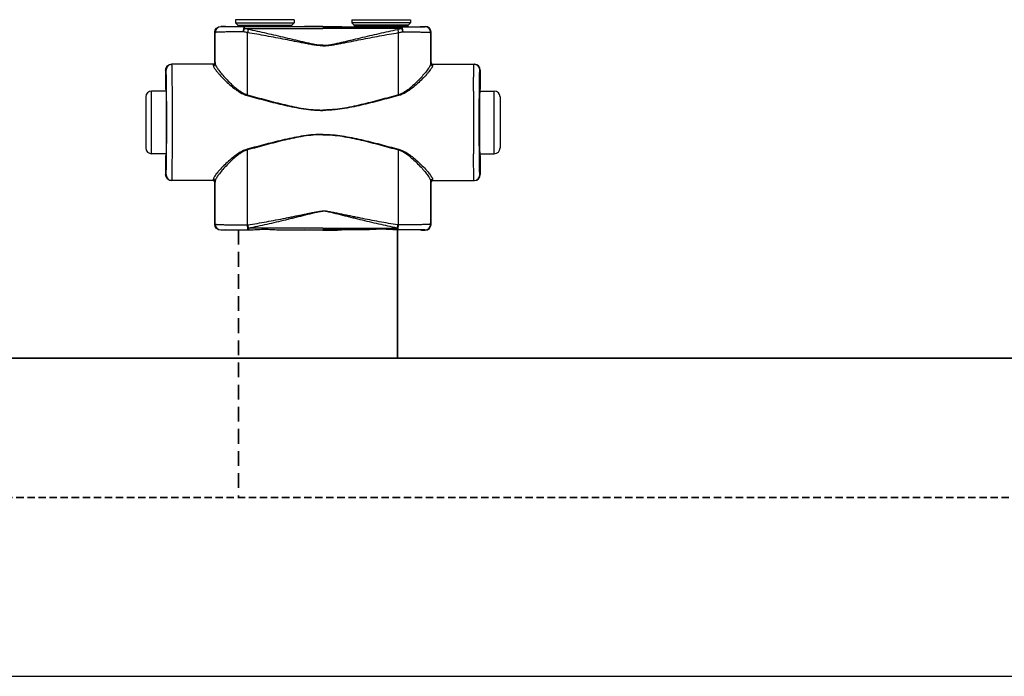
# Model space of a CAD drawing. Header units: millimetres. Extents: x 60394 to 199354, y 20895 to 166073.
# Tile 162 of 256: x 121714 to 122137, y 20895 to 21178. Entities that reach past the tile are written whole.
import ezdxf

# ---------------------------------------------------------------- set-up
doc = ezdxf.new("R2010")
doc.units = ezdxf.units.MM
doc.linetypes.add('VERDECKT', pattern=[9.525, 6.35, -3.175])
for name, color, linetype, lineweight in [('UT_POTRUBI - PŘÍVOD', 1, 'Continuous', 35), ('UT_SCHÉMA_PŘÍVOD', 10, 'Continuous', 35), ('UT_SCHÉMA_ZPÁTEČKA', 172, 'VERDECKT', 35)]:
    doc.layers.add(name, color=color, linetype=linetype, lineweight=lineweight)

msp = doc.modelspace()

# ---------------------------------------------------------------- linework, layer by layer
at = {"color": 0, "linetype": 'Continuous'}
for p, q in [((121831.84, 21177.97), (121806.64, 21177.97)), ((121806.64, 21177.97), (121806.64, 21176.57)), ((121831.84, 21177.97), (121831.84, 21176.57)), ((121856.64, 21177.97), (121881.84, 21177.97)), ((121856.64, 21177.97), (121856.64, 21176.57)), ((121881.84, 21177.97), (121881.84, 21176.57)), ((121797.86, 21172.45), (121797.74, 21172.57)), ((121797.74, 21159.57), (121797.74, 21172.57)), ((121800.36, 21174.95), (121800.24, 21175.07)), ((121801.89, 21175.07), (121800.24, 21175.07)), ((121802.24, 21174.97), (121801.89, 21175.07)), ((121806.64, 21176.57), (121807.6, 21175.62)), ((121806.64, 21176.57), (121831.84, 21176.57)), ((121807.6, 21175.62), (121830.89, 21175.62)), ((121807.74, 21175.26), (121830.74, 21175.26)), ((121807.74, 21175.26), (121807.74, 21174.9)), ((121815.39, 21174.88), (121810.54, 21174.88)), ((121810.54, 21174.18), (121810.54, 21174.88)), ((121810.54, 21174.18), (121844.24, 21174.18)), ((121844.24, 21174.88), (121823.1, 21174.88)), ((121830.74, 21175.26), (121830.74, 21174.9)), ((121831.84, 21176.57), (121830.89, 21175.62)), ((121837.99, 21175.07), (121836.24, 21174.97)), ((121844.24, 21175.07), (121837.99, 21175.07)), ((121844.24, 21175.07), (121850.49, 21175.07)), ((121844.24, 21174.88), (121865.39, 21174.88)), ((121877.94, 21174.18), (121844.24, 21174.18)), ((121850.49, 21175.07), (121852.24, 21174.97)), ((121881.84, 21176.57), (121856.64, 21176.57)), ((121856.64, 21176.57), (121857.6, 21175.62)), ((121880.89, 21175.62), (121857.6, 21175.62)), ((121880.74, 21175.26), (121857.74, 21175.26)), ((121857.74, 21175.26), (121857.74, 21174.9)), ((121873.1, 21174.88), (121877.94, 21174.88)), ((121877.94, 21174.18), (121877.94, 21174.88)), ((121880.74, 21175.26), (121880.74, 21174.9)), ((121881.84, 21176.57), (121880.89, 21175.62)), ((121886.24, 21174.97), (121886.59, 21175.07)), ((121886.59, 21175.07), (121888.24, 21175.07)), ((121888.12, 21174.95), (121888.24, 21175.07)), ((121890.62, 21172.45), (121890.74, 21172.57)), ((121890.74, 21159.57), (121890.74, 21172.57)), ((121776.75, 21156.27), (121776.54, 21156.27)), ((121776.54, 21156.27), (121776.54, 21148.12)), ((121797.05, 21158.77), (121779.04, 21158.77)), ((121797.74, 21159.57), (121797.85, 21159.57)), ((121890.74, 21159.57), (121890.64, 21159.57)), ((121891.44, 21158.77), (121909.44, 21158.77)), ((121911.73, 21156.27), (121911.94, 21156.27)), ((121911.94, 21156.27), (121911.94, 21148.12)), ((121776.79, 21147.27), (121770.54, 21147.27)), ((121770.54, 21120.27), (121770.54, 21147.27)), ((121776.54, 21148.12), (121776.75, 21147.77)), ((121776.94, 21147.76), (121776.94, 21147.77)), ((121911.55, 21147.76), (121911.55, 21147.77)), ((121911.69, 21147.27), (121917.94, 21147.27)), ((121911.94, 21148.12), (121911.73, 21147.77)), ((121917.94, 21120.27), (121917.94, 21147.27)), ((121768.04, 21144.77), (121768.04, 21122.77)), ((121920.44, 21144.77), (121920.44, 21122.77)), ((121776.79, 21120.27), (121770.54, 21120.27)), ((121776.75, 21119.77), (121776.54, 21119.42)), ((121776.54, 21119.42), (121776.54, 21111.27)), ((121776.94, 21119.77), (121776.94, 21119.78)), ((121911.55, 21119.77), (121911.55, 21119.78)), ((121911.69, 21120.27), (121917.94, 21120.27)), ((121911.73, 21119.77), (121911.94, 21119.42)), ((121911.94, 21119.42), (121911.94, 21111.27)), ((121776.54, 21111.27), (121776.75, 21111.27)), ((121911.94, 21111.27), (121911.73, 21111.27)), ((121797.05, 21108.77), (121779.04, 21108.77)), ((121797.85, 21107.97), (121797.74, 21107.97)), ((121797.74, 21089.87), (121797.74, 21107.97)), ((121890.64, 21107.97), (121890.74, 21107.97)), ((121890.74, 21089.87), (121890.74, 21107.97)), ((121891.44, 21108.77), (121909.44, 21108.77)), ((121797.74, 21089.87), (121797.86, 21089.99)), ((121811.78, 21089.62), (121811.96, 21089.62)), ((121844.24, 21088.31), (121812.29, 21088.31)), ((121812.29, 21087.56), (121812.29, 21088.31)), ((121844.24, 21088.31), (121876.2, 21088.31)), ((121876.2, 21087.56), (121876.2, 21088.31)), ((121876.7, 21089.62), (121876.52, 21089.62)), ((121890.74, 21089.87), (121890.62, 21089.99)), ((121800.24, 21087.37), (121800.36, 21087.49)), ((121801.89, 21087.37), (121800.24, 21087.37)), ((121802.24, 21087.48), (121801.89, 21087.37)), ((121812.11, 21087.56), (121812.29, 21087.56)), ((121812.29, 21087.56), (121813.55, 21087.56)), ((121824.94, 21087.56), (121844.24, 21087.56)), ((121837.99, 21087.37), (121836.24, 21087.48)), ((121844.24, 21087.37), (121837.99, 21087.37)), ((121863.55, 21087.56), (121844.24, 21087.56)), ((121844.24, 21087.37), (121850.49, 21087.37)), ((121850.49, 21087.37), (121852.24, 21087.48)), ((121876.2, 21087.56), (121874.94, 21087.56)), ((121876.38, 21087.56), (121876.2, 21087.56)), ((121886.24, 21087.48), (121886.59, 21087.37)), ((121886.59, 21087.37), (121888.24, 21087.37)), ((121888.24, 21087.37), (121888.12, 21087.49))]:
    msp.add_line(p, q, dxfattribs=at)
msp.add_line((64740.61, 20895.36), (199354.39, 20895.36))
for centre, radius, start, end in [((121800.36, 21172.45), 2.5, 90.0025, 179.9975), ((121807.24, 21175.26), 0.5, 0, 45), ((121831.24, 21175.26), 0.5, 135, 180), ((121857.24, 21175.26), 0.5, 0, 45), ((121881.24, 21175.26), 0.5, 135, 180), ((121888.12, 21172.45), 2.5, 0.0025, 89.9975), ((121779.25, 21156.27), 2.5, 90.0022, 180.0011), ((121797.05, 21159.57), 0.8, 270.0036, 359.9972), ((121891.44, 21159.57), 0.8, 180.0028, 269.9964), ((121909.23, 21156.27), 2.5, 359.9989, 89.9978), ((121770.54, 21144.77), 2.5, 90, 180), ((119337.08, 21133.77), 2442.41, 359.68325, 0.31675), ((124351.4, 21133.77), 2442.41, 179.68325, 180.31675), ((121917.94, 21144.77), 2.5, 0, 90), ((121770.54, 21122.77), 2.5, 180, 270), ((121917.94, 21122.77), 2.5, 270, 0), ((121779.25, 21111.27), 2.5, 179.9989, 269.9978), ((121909.23, 21111.27), 2.5, 270.0022, 0.0011), ((121797.05, 21107.97), 0.8, 0.0028, 89.9964), ((121891.44, 21107.97), 0.8, 90.0036, 179.9972), ((121800.36, 21089.99), 2.5, 180.0025, 269.9975), ((121888.12, 21089.99), 2.5, 270.0025, 359.9975)]:
    msp.add_arc(centre, radius, start, end, dxfattribs=at)
at = {"color": 0, "linetype": 'Continuous', "extrusion": (0, 0, -1)}
for centre, major_axis, ratio, start_param, end_param in [((121800.24, 21172.57), (-1.77, 1.77), 0.999973, -0.785384, 0.785384), ((121819.24, 21174.97), (-17, 0), 0.005236, 4.941076, 6.283185), ((121819.24, 21174.97), (-17, 0), 0.005236, 3.141593, 4.483702), ((121779.04, 21156.27), (-2.5, 0), 0.999945, 0, 1.570796), ((121796.94, 21159.57), (-0.8, 0), 0.999986, -3.141593, -1.659157), ((121776.75, 21133.77), (0, 14), 0.010472, 0, 3.141593), ((121779.04, 21111.27), (-2.5, 0), 0.999945, -1.570796, 0), ((121796.94, 21107.97), (0.8, 0), 0.999986, -1.395381, 0), ((121800.24, 21089.87), (1.77, 1.77), 0.999973, -3.926977, -2.356208), ((121819.24, 21087.48), (-17, 0), 0.005236, 0, 1.229157), ((121819.24, 21087.48), (-17, 0), 0.005236, 1.912436, 3.141593)]:
    msp.add_ellipse(centre, major_axis=major_axis, ratio=ratio, start_param=start_param, end_param=end_param, dxfattribs=at)
at = {"color": 0, "linetype": 'Continuous'}
for centre, major_axis, ratio, start_param, end_param in [((121869.24, 21174.97), (17, 0), 0.005236, 3.141593, 4.483702), ((121869.24, 21174.97), (17, 0), 0.005236, 4.941076, 6.283185), ((121888.24, 21172.57), (1.77, 1.77), 0.999973, -0.785384, 0.785384), ((121891.54, 21159.57), (0.8, 0), 0.999986, -3.141593, -1.659157), ((121909.44, 21156.27), (2.5, 0), 0.999945, 0, 1.570796), ((121911.73, 21133.77), (0, 14), 0.010472, 0, 3.141593), ((121909.44, 21111.27), (2.5, 0), 0.999945, -1.570796, 0), ((121891.54, 21107.97), (-0.8, 0), 0.999986, -1.395381, 0), ((121888.24, 21089.87), (-1.77, 1.77), 0.999973, -3.926977, -2.356208), ((121869.24, 21087.48), (17, 0), 0.005236, 1.912436, 3.141593), ((121869.24, 21087.48), (17, 0), 0.005236, 0, 1.229157)]:
    msp.add_ellipse(centre, major_axis=major_axis, ratio=ratio, start_param=start_param, end_param=end_param, dxfattribs=at)
for points, knots in [([(121809.93, 21172.76), (121809.09, 21172.76), (121807.49, 21172.75), (121805.52, 21172.73), (121804.05, 21172.71), (121803.05, 21172.69), (121802.12, 21172.67), (121801.27, 21172.65), (121800.51, 21172.63), (121799.83, 21172.61), (121799.26, 21172.58), (121798.84, 21172.56), (121798.55, 21172.55), (121798.37, 21172.53), (121798.23, 21172.52), (121798.1, 21172.51), (121798, 21172.49), (121797.93, 21172.48), (121797.89, 21172.47), (121797.87, 21172.46), (121797.86, 21172.45)], [0, 0, 0, 0, 0.207034, 0.39928, 0.488214, 0.57154, 0.648707, 0.71921, 0.782588, 0.838437, 0.886403, 0.926186, 0.942933, 0.957549, 0.970012, 0.98031, 0.988432, 0.994377, 0.998178, 1, 1, 1, 1]), ([(121810.54, 21174.88), (121809.84, 21174.88), (121808.48, 21174.88), (121806.82, 21174.89), (121805.58, 21174.89), (121804.73, 21174.9), (121803.95, 21174.9), (121803.23, 21174.9), (121802.59, 21174.91), (121802.02, 21174.91), (121801.54, 21174.92), (121801.18, 21174.92), (121800.94, 21174.93), (121800.79, 21174.93), (121800.67, 21174.93), (121800.56, 21174.94), (121800.49, 21174.94), (121800.44, 21174.94), (121800.42, 21174.94), (121800.4, 21174.94), (121800.38, 21174.95), (121800.37, 21174.95), (121800.37, 21174.95), (121800.36, 21174.95)], [0, 0, 0, 0, 0.207653, 0.400343, 0.489423, 0.572844, 0.650059, 0.720565, 0.783909, 0.839692, 0.887568, 0.927242, 0.943927, 0.958477, 0.970869, 0.981088, 0.989117, 0.992306, 0.994945, 0.997032, 0.998568, 0.999554, 1, 1, 1, 1]), ([(121810.54, 21174.88), (121810.45, 21174.88), (121810.35, 21174.77), (121810.27, 21174.63), (121810.2, 21174.48), (121810.13, 21174.26), (121810.05, 21173.94), (121809.99, 21173.58), (121809.95, 21173.18), (121809.93, 21172.9), (121809.93, 21172.76)], [0, 0, 0, 0, 0.117156, 0.161001, 0.211236, 0.330442, 0.472834, 0.634922, 0.812344, 1, 1, 1, 1]), ([(121810.54, 21174.18), (121810.42, 21173.98), (121810.19, 21173.51), (121810.01, 21173.03), (121809.93, 21172.76)], [0, 0, 0, 0, 0.464895, 1, 1, 1, 1]), ([(121811.79, 21172.4), (121811.63, 21172.42), (121811.01, 21172.52), (121810.39, 21172.65), (121809.93, 21172.76)], [0, 0, 0, 0, 0.252579, 1, 1, 1, 1]), ([(121812.11, 21173.74), (121811.98, 21173.77), (121811.45, 21173.89), (121810.92, 21174.05), (121810.54, 21174.18)], [0, 0, 0, 0, 0.253704, 1, 1, 1, 1]), ([(121812.11, 21173.74), (121812.05, 21173.54), (121811.93, 21173.09), (121811.83, 21172.64), (121811.79, 21172.4)], [0, 0, 0, 0, 0.464569, 1, 1, 1, 1]), ([(121844.24, 21166.94), (121844.24, 21166.94), (121843.9, 21166.94), (121843.21, 21166.97), (121841.83, 21167.1), (121840.13, 21167.38), (121838.11, 21167.81), (121836.1, 21168.26), (121834.09, 21168.74), (121831.42, 21169.37), (121828.09, 21170.17), (121824.09, 21171.12), (121820.1, 21172.03), (121816.11, 21172.91), (121813.44, 21173.47), (121812.11, 21173.74)], [0.499995, 0.499995, 0.499995, 0.499995, 0.4999958, 0.5157333, 0.5314718, 0.5629204, 0.5943483, 0.6257534, 0.6571339, 0.6884877, 0.7511054, 0.813586, 0.8759088, 0.9380534, 1, 1, 1, 1]), ([(121823.1, 21174.88), (121822.46, 21174.88), (121821.17, 21174.85), (121819.24, 21174.83), (121817.31, 21174.85), (121816.03, 21174.88), (121815.39, 21174.88)], [0, 0, 0, 0, 0.248355, 0.5, 0.751645, 1, 1, 1, 1]), ([(121844.24, 21166.94), (121844.24, 21166.94), (121844.59, 21166.94), (121845.28, 21166.97), (121846.65, 21167.1), (121848.35, 21167.38), (121850.37, 21167.81), (121852.39, 21168.26), (121854.39, 21168.74), (121857.07, 21169.37), (121860.4, 21170.17), (121864.4, 21171.12), (121868.39, 21172.03), (121872.38, 21172.91), (121875.04, 21173.47), (121876.37, 21173.74)], [0.499995, 0.499995, 0.499995, 0.499995, 0.4999958, 0.5157333, 0.5314718, 0.5629204, 0.5943483, 0.6257534, 0.6571339, 0.6884877, 0.7511054, 0.813586, 0.8759088, 0.9380534, 1, 1, 1, 1]), ([(121865.39, 21174.88), (121866.03, 21174.88), (121867.31, 21174.85), (121869.24, 21174.83), (121871.17, 21174.85), (121872.46, 21174.88), (121873.1, 21174.88)], [0, 0, 0, 0, 0.248355, 0.5, 0.751645, 1, 1, 1, 1]), ([(121876.37, 21173.74), (121876.51, 21173.77), (121877.04, 21173.89), (121877.56, 21174.05), (121877.94, 21174.18)], [0, 0, 0, 0, 0.253704, 1, 1, 1, 1]), ([(121876.37, 21173.74), (121876.44, 21173.54), (121876.55, 21173.09), (121876.65, 21172.64), (121876.7, 21172.4)], [0, 0, 0, 0, 0.464569, 1, 1, 1, 1]), ([(121876.7, 21172.4), (121876.85, 21172.42), (121877.48, 21172.52), (121878.1, 21172.65), (121878.56, 21172.76)], [0, 0, 0, 0, 0.252579, 1, 1, 1, 1]), ([(121877.94, 21174.88), (121878.65, 21174.88), (121880.01, 21174.88), (121881.67, 21174.89), (121882.91, 21174.89), (121883.75, 21174.9), (121884.54, 21174.9), (121885.25, 21174.9), (121885.9, 21174.91), (121886.46, 21174.91), (121886.95, 21174.92), (121887.3, 21174.92), (121887.54, 21174.93), (121887.69, 21174.93), (121887.82, 21174.93), (121887.92, 21174.94), (121887.99, 21174.94), (121888.04, 21174.94), (121888.07, 21174.94), (121888.09, 21174.94), (121888.1, 21174.95), (121888.11, 21174.95), (121888.12, 21174.95), (121888.12, 21174.95)], [0, 0, 0, 0, 0.207653, 0.400343, 0.489423, 0.572844, 0.650059, 0.720565, 0.783909, 0.839692, 0.887568, 0.927242, 0.943927, 0.958477, 0.970869, 0.981088, 0.989117, 0.992306, 0.994945, 0.997032, 0.998568, 0.999554, 1, 1, 1, 1]), ([(121877.94, 21174.88), (121878.03, 21174.88), (121878.14, 21174.77), (121878.21, 21174.63), (121878.28, 21174.48), (121878.36, 21174.26), (121878.43, 21173.94), (121878.49, 21173.58), (121878.54, 21173.18), (121878.55, 21172.9), (121878.56, 21172.76)], [0, 0, 0, 0, 0.117156, 0.161001, 0.211236, 0.330442, 0.472834, 0.634922, 0.812344, 1, 1, 1, 1]), ([(121877.94, 21174.18), (121878.07, 21173.98), (121878.3, 21173.51), (121878.48, 21173.03), (121878.56, 21172.76)], [0, 0, 0, 0, 0.464895, 1, 1, 1, 1]), ([(121878.56, 21172.76), (121879.39, 21172.76), (121881, 21172.75), (121882.96, 21172.73), (121884.43, 21172.71), (121885.44, 21172.69), (121886.37, 21172.67), (121887.21, 21172.65), (121887.98, 21172.63), (121888.65, 21172.61), (121889.23, 21172.58), (121889.65, 21172.56), (121889.93, 21172.55), (121890.11, 21172.53), (121890.26, 21172.52), (121890.38, 21172.51), (121890.48, 21172.49), (121890.55, 21172.48), (121890.59, 21172.47), (121890.62, 21172.46), (121890.62, 21172.45)], [0, 0, 0, 0, 0.207034, 0.39928, 0.488214, 0.57154, 0.648707, 0.71921, 0.782588, 0.838437, 0.886403, 0.926186, 0.942933, 0.957549, 0.970012, 0.98031, 0.988432, 0.994377, 0.998178, 1, 1, 1, 1]), ([(121797.87, 21159.04), (121797.87, 21160.16), (121797.87, 21164.63), (121797.87, 21169.1), (121797.86, 21172.45)], [0, 0, 0, 0, 0.250733, 1, 1, 1, 1]), ([(121844.24, 21166.76), (121844.24, 21166.76), (121843.55, 21166.76), (121842.17, 21166.84), (121840.12, 21167.12), (121838.08, 21167.47), (121835.37, 21167.98), (121832, 21168.64), (121827.95, 21169.44), (121823.91, 21170.22), (121819.87, 21170.98), (121815.83, 21171.71), (121813.14, 21172.18), (121811.79, 21172.4)], [0.5000015, 0.5000015, 0.5000015, 0.5000015, 0.500002, 0.5313979, 0.5627848, 0.5941575, 0.6255147, 0.6881766, 0.7507583, 0.8132458, 0.8756245, 0.9378805, 1, 1, 1, 1]), ([(121811.8, 21145.63), (121811.8, 21147.87), (121811.8, 21156.79), (121811.8, 21165.72), (121811.79, 21172.4)], [0, 0, 0, 0, 0.250952, 1, 1, 1, 1]), ([(121844.24, 21166.76), (121844.24, 21166.76), (121844.93, 21166.76), (121846.31, 21166.84), (121848.36, 21167.12), (121850.4, 21167.47), (121853.11, 21167.98), (121856.49, 21168.64), (121860.53, 21169.44), (121864.58, 21170.22), (121868.62, 21170.98), (121872.66, 21171.71), (121875.35, 21172.18), (121876.7, 21172.4)], [0.5000015, 0.5000015, 0.5000015, 0.5000015, 0.500002, 0.5313979, 0.5627848, 0.5941575, 0.6255147, 0.6881766, 0.7507583, 0.8132458, 0.8756245, 0.9378805, 1, 1, 1, 1]), ([(121876.68, 21145.63), (121876.68, 21147.87), (121876.68, 21156.79), (121876.69, 21165.72), (121876.7, 21172.4)], [0, 0, 0, 0, 0.250952, 1, 1, 1, 1]), ([(121890.61, 21159.04), (121890.61, 21160.16), (121890.61, 21164.63), (121890.62, 21169.1), (121890.62, 21172.45)], [0, 0, 0, 0, 0.250733, 1, 1, 1, 1]), ([(121776.94, 21147.77), (121776.93, 21148.4), (121776.92, 21149.59), (121776.9, 21151.04), (121776.89, 21152.09), (121776.88, 21152.79), (121776.87, 21153.43), (121776.86, 21154.01), (121776.84, 21154.53), (121776.83, 21154.98), (121776.82, 21155.37), (121776.81, 21155.64), (121776.8, 21155.83), (121776.79, 21155.95), (121776.79, 21156.04), (121776.78, 21156.12), (121776.77, 21156.18), (121776.77, 21156.23), (121776.76, 21156.25), (121776.76, 21156.27), (121776.75, 21156.27)], [0, 0, 0, 0, 0.221931, 0.420259, 0.509783, 0.592499, 0.668149, 0.736495, 0.797321, 0.850436, 0.895675, 0.932895, 0.948462, 0.961984, 0.973451, 0.982856, 0.990196, 0.99547, 0.998697, 1, 1, 1, 1]), ([(121779.45, 21147.27), (121779.45, 21148.11), (121779.43, 21149.71), (121779.42, 21151.65), (121779.4, 21153.06), (121779.39, 21154.02), (121779.38, 21154.89), (121779.37, 21155.68), (121779.35, 21156.39), (121779.34, 21157), (121779.33, 21157.53), (121779.31, 21157.91), (121779.3, 21158.17), (121779.3, 21158.32), (121779.29, 21158.46), (121779.28, 21158.57), (121779.28, 21158.65), (121779.27, 21158.71), (121779.26, 21158.75), (121779.26, 21158.77), (121779.25, 21158.77), (121779.25, 21158.77)], [0, 0, 0, 0, 0.218984, 0.416191, 0.505653, 0.588551, 0.664564, 0.733396, 0.794781, 0.848478, 0.894279, 0.932006, 0.947796, 0.961515, 0.973152, 0.982695, 0.990138, 0.995479, 0.998726, 0.999584, 1, 1, 1, 1]), ([(121797.05, 21158.77), (121797.05, 21158.77), (121797.05, 21158.77), (121797.05, 21158.76), (121797.05, 21158.75), (121797.05, 21158.73), (121797.06, 21158.69), (121797.06, 21158.64), (121797.06, 21158.56), (121797.07, 21158.47), (121797.07, 21158.37), (121797.07, 21158.29), (121797.07, 21158.25)], [0, 0, 0, 0, 0.005122, 0.017304, 0.037118, 0.064661, 0.143035, 0.252499, 0.393016, 0.564526, 0.766907, 1, 1, 1, 1]), ([(121797.87, 21159.04), (121797.87, 21158.93), (121797.83, 21158.73), (121797.65, 21158.47), (121797.39, 21158.29), (121797.18, 21158.25), (121797.07, 21158.25)], [0, 0, 0, 0, 0.247572, 0.496581, 0.747591, 1, 1, 1, 1]), ([(121797.07, 21158.25), (121797.08, 21158.19), (121797.1, 21158.05), (121797.17, 21157.83), (121797.28, 21157.58), (121797.49, 21157.19), (121797.85, 21156.65), (121798.38, 21155.94), (121799.02, 21155.16), (121800.05, 21153.98), (121801.56, 21152.39), (121803.6, 21150.43), (121805.51, 21148.79), (121807.21, 21147.52), (121809.06, 21146.32), (121810.61, 21145.59), (121811.7, 21145.3)], [0, 0, 0, 0, 0.009694, 0.02127, 0.034861, 0.050494, 0.087694, 0.13227, 0.183417, 0.240322, 0.368483, 0.511765, 0.666448, 0.747227, 0.829948, 1, 1, 1, 1]), ([(121797.85, 21159.57), (121797.85, 21159.57), (121797.85, 21159.57), (121797.85, 21159.56), (121797.85, 21159.55), (121797.85, 21159.53), (121797.86, 21159.49), (121797.86, 21159.43), (121797.86, 21159.36), (121797.87, 21159.26), (121797.87, 21159.16), (121797.87, 21159.08), (121797.87, 21159.04)], [0, 0, 0, 0, 0.005057, 0.017214, 0.037015, 0.06455, 0.142921, 0.252392, 0.392925, 0.564459, 0.766871, 1, 1, 1, 1]), ([(121797.87, 21159.04), (121797.88, 21158.97), (121797.9, 21158.82), (121797.96, 21158.59), (121798.07, 21158.33), (121798.27, 21157.93), (121798.6, 21157.37), (121799.1, 21156.64), (121799.71, 21155.83), (121800.68, 21154.62), (121802.1, 21152.99), (121804.03, 21150.97), (121805.85, 21149.28), (121807.46, 21147.97), (121809.24, 21146.71), (121810.74, 21145.94), (121811.8, 21145.63)], [0, 0, 0, 0, 0.010286, 0.022433, 0.036551, 0.052653, 0.090607, 0.135698, 0.187142, 0.244158, 0.372094, 0.514728, 0.6685, 0.748767, 0.830965, 1, 1, 1, 1]), ([(121890.61, 21159.04), (121890.61, 21158.97), (121890.59, 21158.82), (121890.52, 21158.59), (121890.42, 21158.33), (121890.22, 21157.93), (121889.88, 21157.37), (121889.38, 21156.64), (121888.77, 21155.83), (121887.8, 21154.62), (121886.38, 21152.99), (121884.45, 21150.97), (121882.64, 21149.28), (121881.02, 21147.97), (121879.24, 21146.71), (121877.75, 21145.94), (121876.68, 21145.63)], [0, 0, 0, 0, 0.010286, 0.022433, 0.036551, 0.052653, 0.090607, 0.135698, 0.187142, 0.244158, 0.372094, 0.514728, 0.6685, 0.748767, 0.830965, 1, 1, 1, 1]), ([(121891.41, 21158.25), (121891.41, 21158.19), (121891.39, 21158.05), (121891.32, 21157.83), (121891.2, 21157.58), (121890.99, 21157.19), (121890.64, 21156.65), (121890.11, 21155.94), (121889.46, 21155.16), (121888.43, 21153.98), (121886.93, 21152.39), (121884.89, 21150.43), (121882.97, 21148.79), (121881.28, 21147.52), (121879.42, 21146.32), (121877.88, 21145.59), (121876.78, 21145.3)], [0, 0, 0, 0, 0.009694, 0.02127, 0.034861, 0.050494, 0.087694, 0.13227, 0.183417, 0.240322, 0.368483, 0.511765, 0.666448, 0.747227, 0.829948, 1, 1, 1, 1]), ([(121890.64, 21159.57), (121890.64, 21159.57), (121890.64, 21159.57), (121890.63, 21159.56), (121890.63, 21159.55), (121890.63, 21159.53), (121890.63, 21159.49), (121890.62, 21159.43), (121890.62, 21159.36), (121890.62, 21159.26), (121890.61, 21159.16), (121890.61, 21159.08), (121890.61, 21159.04)], [0, 0, 0, 0, 0.005057, 0.017214, 0.037015, 0.06455, 0.142921, 0.252392, 0.392925, 0.564459, 0.766871, 1, 1, 1, 1]), ([(121890.61, 21159.04), (121890.61, 21158.93), (121890.65, 21158.73), (121890.83, 21158.47), (121891.1, 21158.29), (121891.31, 21158.25), (121891.41, 21158.25)], [0, 0, 0, 0, 0.247572, 0.496581, 0.747591, 1, 1, 1, 1]), ([(121891.44, 21158.77), (121891.44, 21158.77), (121891.44, 21158.77), (121891.43, 21158.76), (121891.43, 21158.75), (121891.43, 21158.73), (121891.43, 21158.69), (121891.42, 21158.64), (121891.42, 21158.56), (121891.42, 21158.47), (121891.41, 21158.37), (121891.41, 21158.29), (121891.41, 21158.25)], [0, 0, 0, 0, 0.005122, 0.017304, 0.037118, 0.064661, 0.143035, 0.252499, 0.393016, 0.564526, 0.766907, 1, 1, 1, 1]), ([(121909.03, 21147.27), (121909.04, 21148.11), (121909.05, 21149.71), (121909.07, 21151.65), (121909.08, 21153.06), (121909.09, 21154.02), (121909.11, 21154.89), (121909.12, 21155.68), (121909.13, 21156.39), (121909.15, 21157), (121909.16, 21157.53), (121909.17, 21157.91), (121909.18, 21158.17), (121909.19, 21158.32), (121909.2, 21158.46), (121909.2, 21158.57), (121909.21, 21158.65), (121909.22, 21158.71), (121909.22, 21158.75), (121909.23, 21158.77), (121909.23, 21158.77), (121909.23, 21158.77)], [0, 0, 0, 0, 0.218984, 0.416191, 0.505653, 0.588551, 0.664564, 0.733396, 0.794781, 0.848478, 0.894279, 0.932006, 0.947796, 0.961515, 0.973152, 0.982695, 0.990138, 0.995479, 0.998726, 0.999584, 1, 1, 1, 1]), ([(121911.55, 21147.77), (121911.55, 21148.4), (121911.56, 21149.59), (121911.58, 21151.04), (121911.6, 21152.09), (121911.61, 21152.79), (121911.62, 21153.43), (121911.63, 21154.01), (121911.64, 21154.53), (121911.65, 21154.98), (121911.67, 21155.37), (121911.68, 21155.64), (121911.69, 21155.83), (121911.69, 21155.95), (121911.7, 21156.04), (121911.71, 21156.12), (121911.71, 21156.18), (121911.72, 21156.23), (121911.72, 21156.25), (121911.73, 21156.27), (121911.73, 21156.27)], [0, 0, 0, 0, 0.221931, 0.420259, 0.509783, 0.592499, 0.668149, 0.736495, 0.797321, 0.850436, 0.895675, 0.932895, 0.948462, 0.961984, 0.973451, 0.982856, 0.990196, 0.99547, 0.998697, 1, 1, 1, 1]), ([(121776.94, 21119.78), (121776.95, 21121.98), (121776.98, 21126.64), (121776.99, 21133.77), (121776.98, 21140.9), (121776.95, 21145.56), (121776.94, 21147.76)], [0, 0, 0, 0, 0.235226, 0.499987, 0.764754, 1, 1, 1, 1]), ([(121911.55, 21119.78), (121911.53, 21121.98), (121911.5, 21126.64), (121911.49, 21133.77), (121911.5, 21140.9), (121911.53, 21145.56), (121911.55, 21147.76)], [0, 0, 0, 0, 0.235226, 0.499987, 0.764754, 1, 1, 1, 1]), ([(121811.8, 21145.63), (121811.8, 21145.6), (121811.76, 21145.49), (121811.73, 21145.38), (121811.7, 21145.3)], [0, 0, 0, 0, 0.258378, 1, 1, 1, 1]), ([(121811.7, 21145.3), (121814.37, 21144.58), (121818.37, 21143.5), (121823.72, 21142.13), (121827.76, 21141.16), (121831.83, 21140.28), (121835.93, 21139.56), (121839.38, 21139.14), (121842.16, 21138.97), (121843.55, 21138.94), (121844.24, 21138.94), (121844.24, 21138.94)], [0, 0, 0, 0, 0.1245061, 0.1869228, 0.2494269, 0.3120016, 0.3746311, 0.4372993, 0.4686472, 0.4999998, 0.5, 0.5, 0.5, 0.5]), ([(121811.8, 21145.63), (121814.46, 21144.89), (121818.44, 21143.79), (121823.78, 21142.38), (121827.8, 21141.38), (121831.86, 21140.47), (121835.95, 21139.72), (121839.39, 21139.29), (121842.16, 21139.11), (121843.55, 21139.08), (121844.24, 21139.08), (121844.24, 21139.08)], [0, 0, 0, 0, 0.1244767, 0.1868883, 0.2493924, 0.3119715, 0.3746087, 0.437287, 0.4686409, 0.4999998, 0.5, 0.5, 0.5, 0.5]), ([(121876.68, 21145.63), (121874.03, 21144.89), (121870.04, 21143.79), (121864.71, 21142.38), (121860.68, 21141.38), (121856.63, 21140.47), (121852.54, 21139.72), (121849.09, 21139.29), (121846.32, 21139.11), (121844.94, 21139.08), (121844.24, 21139.08), (121844.24, 21139.08)], [0, 0, 0, 0, 0.1244767, 0.1868883, 0.2493924, 0.3119715, 0.3746087, 0.437287, 0.4686409, 0.4999998, 0.5, 0.5, 0.5, 0.5]), ([(121876.78, 21145.3), (121874.12, 21144.58), (121870.12, 21143.5), (121864.76, 21142.13), (121860.72, 21141.16), (121856.65, 21140.28), (121852.55, 21139.56), (121849.1, 21139.14), (121846.33, 21138.97), (121844.94, 21138.94), (121844.24, 21138.94), (121844.24, 21138.94)], [0, 0, 0, 0, 0.1245061, 0.1869228, 0.2494269, 0.3120016, 0.3746311, 0.4372993, 0.4686472, 0.4999998, 0.5, 0.5, 0.5, 0.5]), ([(121876.68, 21145.63), (121876.69, 21145.6), (121876.72, 21145.49), (121876.76, 21145.38), (121876.78, 21145.3)], [0, 0, 0, 0, 0.258378, 1, 1, 1, 1]), ([(121844.24, 21128.61), (121842.85, 21128.61), (121840.07, 21128.49), (121835.93, 21127.99), (121831.83, 21127.26), (121827.76, 21126.38), (121823.72, 21125.41), (121818.37, 21124.04), (121814.37, 21122.96), (121811.7, 21122.25)], [0.5, 0.5, 0.5, 0.5, 0.5626889, 0.6253582, 0.6879892, 0.7505657, 0.8130716, 0.8754902, 1, 1, 1, 1]), ([(121844.24, 21128.46), (121842.85, 21128.46), (121840.08, 21128.33), (121835.95, 21127.82), (121831.86, 21127.07), (121827.8, 21126.16), (121823.78, 21125.16), (121818.44, 21123.76), (121814.46, 21122.65), (121811.8, 21121.92)], [0.5, 0.5, 0.5, 0.5, 0.5627005, 0.6253799, 0.6880187, 0.7505997, 0.8131057, 0.8755193, 1, 1, 1, 1]), ([(121844.24, 21128.61), (121845.63, 21128.61), (121848.41, 21128.49), (121852.55, 21127.99), (121856.65, 21127.26), (121860.72, 21126.38), (121864.76, 21125.41), (121870.12, 21124.04), (121874.12, 21122.96), (121876.78, 21122.25)], [0.5, 0.5, 0.5, 0.5, 0.5626889, 0.6253582, 0.6879892, 0.7505657, 0.8130716, 0.8754902, 1, 1, 1, 1]), ([(121844.24, 21128.46), (121845.63, 21128.46), (121848.4, 21128.33), (121852.54, 21127.82), (121856.63, 21127.07), (121860.68, 21126.16), (121864.71, 21125.16), (121870.04, 21123.76), (121874.03, 21122.65), (121876.68, 21121.92)], [0.5, 0.5, 0.5, 0.5, 0.5627005, 0.6253799, 0.6880187, 0.7505997, 0.8131057, 0.8755193, 1, 1, 1, 1]), ([(121811.7, 21122.25), (121810.61, 21121.95), (121809.06, 21121.23), (121807.21, 21120.02), (121805.51, 21118.75), (121803.6, 21117.11), (121801.56, 21115.15), (121800.05, 21113.57), (121799.02, 21112.39), (121798.38, 21111.6), (121797.85, 21110.89), (121797.49, 21110.35), (121797.28, 21109.96), (121797.17, 21109.72), (121797.1, 21109.5), (121797.08, 21109.35), (121797.07, 21109.29)], [0, 0, 0, 0, 0.170052, 0.252774, 0.333553, 0.488235, 0.631517, 0.759678, 0.816583, 0.86773, 0.912306, 0.949506, 0.965139, 0.978731, 0.990306, 1, 1, 1, 1]), ([(121811.8, 21121.92), (121810.74, 21121.61), (121809.24, 21120.83), (121807.46, 21119.57), (121805.85, 21118.26), (121804.03, 21116.57), (121802.1, 21114.55), (121800.68, 21112.93), (121799.71, 21111.71), (121799.1, 21110.9), (121798.6, 21110.17), (121798.27, 21109.61), (121798.07, 21109.21), (121797.96, 21108.95), (121797.9, 21108.72), (121797.88, 21108.57), (121797.87, 21108.51)], [0, 0, 0, 0, 0.169036, 0.251233, 0.3315, 0.485272, 0.627906, 0.755842, 0.812858, 0.864302, 0.909393, 0.947347, 0.963449, 0.977567, 0.989714, 1, 1, 1, 1]), ([(121811.8, 21121.92), (121811.8, 21121.94), (121811.76, 21122.06), (121811.73, 21122.17), (121811.7, 21122.25)], [0, 0, 0, 0, 0.258378, 1, 1, 1, 1]), ([(121811.78, 21089.62), (121811.79, 21092.29), (121811.8, 21103.06), (121811.8, 21113.82), (121811.8, 21121.92)], [0, 0, 0, 0, 0.248459, 1, 1, 1, 1]), ([(121876.68, 21121.92), (121876.69, 21121.94), (121876.72, 21122.06), (121876.76, 21122.17), (121876.78, 21122.25)], [0, 0, 0, 0, 0.258378, 1, 1, 1, 1]), ([(121876.68, 21121.92), (121877.75, 21121.61), (121879.24, 21120.83), (121881.02, 21119.57), (121882.64, 21118.26), (121884.45, 21116.57), (121886.38, 21114.55), (121887.8, 21112.93), (121888.77, 21111.71), (121889.38, 21110.9), (121889.88, 21110.17), (121890.22, 21109.61), (121890.42, 21109.21), (121890.52, 21108.95), (121890.59, 21108.72), (121890.61, 21108.57), (121890.61, 21108.51)], [0, 0, 0, 0, 0.169036, 0.251233, 0.3315, 0.485272, 0.627906, 0.755842, 0.812858, 0.864302, 0.909393, 0.947347, 0.963449, 0.977567, 0.989714, 1, 1, 1, 1]), ([(121876.7, 21089.62), (121876.7, 21092.29), (121876.69, 21103.06), (121876.68, 21113.82), (121876.68, 21121.92)], [0, 0, 0, 0, 0.248459, 1, 1, 1, 1]), ([(121876.78, 21122.25), (121877.88, 21121.95), (121879.42, 21121.23), (121881.28, 21120.02), (121882.97, 21118.75), (121884.89, 21117.11), (121886.93, 21115.15), (121888.43, 21113.57), (121889.46, 21112.39), (121890.11, 21111.6), (121890.64, 21110.89), (121890.99, 21110.35), (121891.2, 21109.96), (121891.32, 21109.72), (121891.39, 21109.5), (121891.41, 21109.35), (121891.41, 21109.29)], [0, 0, 0, 0, 0.170052, 0.252774, 0.333553, 0.488235, 0.631517, 0.759678, 0.816583, 0.86773, 0.912306, 0.949506, 0.965139, 0.978731, 0.990306, 1, 1, 1, 1]), ([(121776.75, 21111.27), (121776.76, 21111.27), (121776.76, 21111.29), (121776.77, 21111.31), (121776.77, 21111.36), (121776.78, 21111.42), (121776.79, 21111.5), (121776.79, 21111.6), (121776.8, 21111.71), (121776.81, 21111.9), (121776.82, 21112.18), (121776.83, 21112.56), (121776.84, 21113.01), (121776.86, 21113.53), (121776.87, 21114.11), (121776.88, 21114.75), (121776.89, 21115.45), (121776.9, 21116.5), (121776.92, 21117.95), (121776.93, 21119.14), (121776.94, 21119.77)], [0, 0, 0, 0, 0.001303, 0.00453, 0.009804, 0.017144, 0.026549, 0.038016, 0.051538, 0.067105, 0.104325, 0.149564, 0.202679, 0.263505, 0.331851, 0.407501, 0.490217, 0.579741, 0.778069, 1, 1, 1, 1]), ([(121779.25, 21108.77), (121779.25, 21108.77), (121779.26, 21108.78), (121779.26, 21108.79), (121779.27, 21108.83), (121779.28, 21108.89), (121779.28, 21108.97), (121779.29, 21109.08), (121779.3, 21109.22), (121779.3, 21109.38), (121779.31, 21109.63), (121779.33, 21110.01), (121779.34, 21110.54), (121779.35, 21111.16), (121779.37, 21111.86), (121779.38, 21112.65), (121779.39, 21113.53), (121779.4, 21114.48), (121779.42, 21115.89), (121779.43, 21117.83), (121779.45, 21119.43), (121779.45, 21120.27)], [0, 0, 0, 0, 0.000416, 0.001274, 0.004521, 0.009862, 0.017305, 0.026849, 0.038485, 0.052204, 0.067994, 0.105721, 0.151522, 0.205219, 0.266604, 0.335437, 0.411449, 0.494347, 0.58381, 0.781016, 1, 1, 1, 1]), ([(121909.23, 21108.77), (121909.23, 21108.77), (121909.23, 21108.78), (121909.22, 21108.79), (121909.22, 21108.83), (121909.21, 21108.89), (121909.2, 21108.97), (121909.2, 21109.08), (121909.19, 21109.22), (121909.18, 21109.38), (121909.17, 21109.63), (121909.16, 21110.01), (121909.15, 21110.54), (121909.13, 21111.16), (121909.12, 21111.86), (121909.11, 21112.65), (121909.09, 21113.53), (121909.08, 21114.48), (121909.07, 21115.89), (121909.05, 21117.83), (121909.04, 21119.43), (121909.03, 21120.27)], [0, 0, 0, 0, 0.000416, 0.001274, 0.004521, 0.009862, 0.017305, 0.026849, 0.038485, 0.052204, 0.067994, 0.105721, 0.151522, 0.205219, 0.266604, 0.335437, 0.411449, 0.494347, 0.58381, 0.781016, 1, 1, 1, 1]), ([(121911.73, 21111.27), (121911.73, 21111.27), (121911.72, 21111.29), (121911.72, 21111.31), (121911.71, 21111.36), (121911.71, 21111.42), (121911.7, 21111.5), (121911.69, 21111.6), (121911.69, 21111.71), (121911.68, 21111.9), (121911.67, 21112.18), (121911.65, 21112.56), (121911.64, 21113.01), (121911.63, 21113.53), (121911.62, 21114.11), (121911.61, 21114.75), (121911.6, 21115.45), (121911.58, 21116.5), (121911.56, 21117.95), (121911.55, 21119.14), (121911.55, 21119.77)], [0, 0, 0, 0, 0.001303, 0.00453, 0.009804, 0.017144, 0.026549, 0.038016, 0.051538, 0.067105, 0.104325, 0.149564, 0.202679, 0.263505, 0.331851, 0.407501, 0.490217, 0.579741, 0.778069, 1, 1, 1, 1]), ([(121797.07, 21109.29), (121797.07, 21109.25), (121797.07, 21109.17), (121797.07, 21109.07), (121797.06, 21108.98), (121797.06, 21108.91), (121797.06, 21108.85), (121797.05, 21108.81), (121797.05, 21108.79), (121797.05, 21108.78), (121797.05, 21108.77), (121797.05, 21108.77), (121797.05, 21108.77)], [0, 0, 0, 0, 0.233093, 0.435474, 0.606984, 0.747501, 0.856965, 0.935339, 0.962882, 0.982696, 0.994878, 1, 1, 1, 1]), ([(121797.87, 21108.51), (121797.87, 21108.61), (121797.83, 21108.82), (121797.65, 21109.08), (121797.39, 21109.25), (121797.18, 21109.29), (121797.07, 21109.29)], [0, 0, 0, 0, 0.247572, 0.496581, 0.747591, 1, 1, 1, 1]), ([(121890.61, 21108.51), (121890.61, 21108.61), (121890.65, 21108.82), (121890.83, 21109.08), (121891.1, 21109.25), (121891.31, 21109.29), (121891.41, 21109.29)], [0, 0, 0, 0, 0.247572, 0.496581, 0.747591, 1, 1, 1, 1]), ([(121891.41, 21109.29), (121891.41, 21109.25), (121891.41, 21109.17), (121891.42, 21109.07), (121891.42, 21108.98), (121891.42, 21108.91), (121891.43, 21108.85), (121891.43, 21108.81), (121891.43, 21108.79), (121891.43, 21108.78), (121891.44, 21108.77), (121891.44, 21108.77), (121891.44, 21108.77)], [0, 0, 0, 0, 0.233093, 0.435474, 0.606984, 0.747501, 0.856965, 0.935339, 0.962882, 0.982696, 0.994878, 1, 1, 1, 1]), ([(121797.87, 21108.51), (121797.87, 21108.46), (121797.87, 21108.39), (121797.87, 21108.28), (121797.86, 21108.19), (121797.86, 21108.11), (121797.86, 21108.05), (121797.85, 21108.01), (121797.85, 21107.99), (121797.85, 21107.98), (121797.85, 21107.97), (121797.85, 21107.97), (121797.85, 21107.97)], [0, 0, 0, 0, 0.23313, 0.435541, 0.607074, 0.747608, 0.857079, 0.93545, 0.962985, 0.982786, 0.994943, 1, 1, 1, 1]), ([(121797.86, 21089.99), (121797.86, 21091.52), (121797.87, 21097.7), (121797.87, 21103.87), (121797.87, 21108.51)], [0, 0, 0, 0, 0.248801, 1, 1, 1, 1]), ([(121890.62, 21089.99), (121890.62, 21091.52), (121890.62, 21097.7), (121890.61, 21103.87), (121890.61, 21108.51)], [0, 0, 0, 0, 0.248801, 1, 1, 1, 1]), ([(121890.61, 21108.51), (121890.61, 21108.46), (121890.61, 21108.39), (121890.62, 21108.28), (121890.62, 21108.19), (121890.62, 21108.11), (121890.63, 21108.05), (121890.63, 21108.01), (121890.63, 21107.99), (121890.63, 21107.98), (121890.64, 21107.97), (121890.64, 21107.97), (121890.64, 21107.97)], [0, 0, 0, 0, 0.23313, 0.435541, 0.607074, 0.747608, 0.857079, 0.93545, 0.962985, 0.982786, 0.994943, 1, 1, 1, 1]), ([(121811.96, 21089.62), (121813.31, 21089.84), (121815.99, 21090.3), (121820.01, 21091.02), (121824.04, 21091.78), (121827.4, 21092.44), (121830.08, 21092.98), (121832.1, 21093.39), (121834.11, 21093.8), (121836.13, 21094.22), (121838.14, 21094.63), (121839.83, 21094.98), (121841.18, 21095.24), (121842.53, 21095.48), (121843.56, 21095.63), (121844.24, 21095.63)], [0, 0, 0, 0, 0.0621172, 0.1243716, 0.1867502, 0.2492392, 0.2805207, 0.3118245, 0.3431487, 0.3744915, 0.4058513, 0.4372266, 0.4529199, 0.4686172, 0.5, 0.5, 0.5, 0.5]), ([(121812.29, 21088.31), (121813.61, 21088.58), (121816.27, 21089.13), (121820.25, 21090), (121824.23, 21090.92), (121827.55, 21091.71), (121830.2, 21092.35), (121832.2, 21092.85), (121834.19, 21093.34), (121836.19, 21093.85), (121838.19, 21094.35), (121839.85, 21094.76), (121841.19, 21095.08), (121842.53, 21095.37), (121843.56, 21095.55), (121844.24, 21095.55)], [0, 0, 0, 0, 0.0619437, 0.1240868, 0.1864104, 0.2488944, 0.2801902, 0.3115184, 0.3428764, 0.3742614, 0.4056711, 0.4371032, 0.4528275, 0.4685577, 0.5, 0.5, 0.5, 0.5]), ([(121876.52, 21089.62), (121875.18, 21089.84), (121872.49, 21090.3), (121868.47, 21091.02), (121864.44, 21091.78), (121861.09, 21092.44), (121858.4, 21092.98), (121856.39, 21093.39), (121854.37, 21093.8), (121852.36, 21094.22), (121850.34, 21094.63), (121848.66, 21094.98), (121847.31, 21095.24), (121845.96, 21095.48), (121844.93, 21095.63), (121844.24, 21095.63)], [0, 0, 0, 0, 0.0621172, 0.1243716, 0.1867502, 0.2492392, 0.2805207, 0.3118245, 0.3431487, 0.3744915, 0.4058513, 0.4372266, 0.4529199, 0.4686172, 0.5, 0.5, 0.5, 0.5]), ([(121876.2, 21088.31), (121874.87, 21088.58), (121872.22, 21089.13), (121868.24, 21090), (121864.26, 21090.92), (121860.94, 21091.71), (121858.28, 21092.35), (121856.29, 21092.85), (121854.29, 21093.34), (121852.3, 21093.85), (121850.3, 21094.35), (121848.63, 21094.76), (121847.3, 21095.08), (121845.96, 21095.37), (121844.93, 21095.55), (121844.24, 21095.55)], [0, 0, 0, 0, 0.0619437, 0.1240868, 0.1864104, 0.2488944, 0.2801902, 0.3115184, 0.3428764, 0.3742614, 0.4056711, 0.4371032, 0.4528275, 0.4685577, 0.5, 0.5, 0.5, 0.5]), ([(121797.86, 21089.99), (121797.86, 21089.98), (121797.89, 21089.96), (121797.94, 21089.95), (121798.02, 21089.93), (121798.14, 21089.92), (121798.28, 21089.9), (121798.46, 21089.88), (121798.67, 21089.87), (121799.01, 21089.84), (121799.5, 21089.82), (121800.18, 21089.79), (121800.97, 21089.76), (121801.86, 21089.74), (121802.86, 21089.71), (121803.94, 21089.69), (121805.1, 21089.67), (121806.79, 21089.65), (121809.02, 21089.63), (121810.85, 21089.62), (121811.78, 21089.62)], [0, 0, 0, 0, 0.001901, 0.0058, 0.011886, 0.020197, 0.030732, 0.043479, 0.058422, 0.075536, 0.116153, 0.165047, 0.22186, 0.286169, 0.35749, 0.43527, 0.518903, 0.607727, 0.798032, 1, 1, 1, 1]), ([(121812.11, 21087.56), (121812.09, 21087.56), (121812.05, 21087.6), (121812.02, 21087.65), (121811.99, 21087.72), (121811.97, 21087.8), (121811.93, 21087.95), (121811.87, 21088.28), (121811.81, 21088.86), (121811.79, 21089.35), (121811.78, 21089.62)], [0, 0, 0, 0, 0.03281, 0.058939, 0.09263, 0.134005, 0.182986, 0.302653, 0.616803, 1, 1, 1, 1]), ([(121812.29, 21087.56), (121812.26, 21087.56), (121812.23, 21087.6), (121812.2, 21087.65), (121812.17, 21087.72), (121812.15, 21087.8), (121812.11, 21087.95), (121812.05, 21088.28), (121811.99, 21088.86), (121811.97, 21089.35), (121811.96, 21089.62)], [0, 0, 0, 0, 0.032697, 0.058797, 0.092469, 0.133835, 0.182813, 0.302491, 0.616704, 1, 1, 1, 1]), ([(121812.29, 21088.31), (121812.22, 21088.51), (121812.1, 21088.94), (121812.01, 21089.38), (121811.96, 21089.62)], [0, 0, 0, 0, 0.463333, 1, 1, 1, 1]), ([(121813.55, 21087.56), (121814.01, 21087.56), (121814.95, 21087.59), (121816.36, 21087.68), (121817.79, 21087.75), (121819.24, 21087.78), (121820.69, 21087.75), (121822.13, 21087.68), (121823.54, 21087.59), (121824.48, 21087.56), (121824.94, 21087.56)], [0, 0, 0, 0, 0.12176, 0.246313, 0.372689, 0.5, 0.627311, 0.753687, 0.87824, 1, 1, 1, 1]), ([(121874.94, 21087.56), (121874.48, 21087.56), (121873.54, 21087.59), (121872.13, 21087.68), (121870.69, 21087.75), (121869.24, 21087.78), (121867.79, 21087.75), (121866.36, 21087.68), (121864.95, 21087.59), (121864.01, 21087.56), (121863.55, 21087.56)], [0, 0, 0, 0, 0.12176, 0.246313, 0.372689, 0.5, 0.627311, 0.753687, 0.87824, 1, 1, 1, 1]), ([(121876.2, 21087.56), (121876.22, 21087.56), (121876.26, 21087.6), (121876.29, 21087.65), (121876.31, 21087.72), (121876.34, 21087.8), (121876.37, 21087.95), (121876.43, 21088.28), (121876.49, 21088.86), (121876.51, 21089.35), (121876.52, 21089.62)], [0, 0, 0, 0, 0.032697, 0.058797, 0.092469, 0.133835, 0.182813, 0.302491, 0.616704, 1, 1, 1, 1]), ([(121876.2, 21088.31), (121876.26, 21088.51), (121876.38, 21088.94), (121876.48, 21089.38), (121876.52, 21089.62)], [0, 0, 0, 0, 0.463333, 1, 1, 1, 1]), ([(121876.38, 21087.56), (121876.4, 21087.56), (121876.43, 21087.6), (121876.46, 21087.65), (121876.49, 21087.72), (121876.52, 21087.8), (121876.55, 21087.95), (121876.61, 21088.28), (121876.67, 21088.86), (121876.69, 21089.35), (121876.7, 21089.62)], [0, 0, 0, 0, 0.03281, 0.058939, 0.09263, 0.134005, 0.182986, 0.302653, 0.616803, 1, 1, 1, 1]), ([(121890.62, 21089.99), (121890.62, 21089.98), (121890.6, 21089.96), (121890.55, 21089.95), (121890.46, 21089.93), (121890.35, 21089.92), (121890.2, 21089.9), (121890.02, 21089.88), (121889.82, 21089.87), (121889.48, 21089.84), (121888.98, 21089.82), (121888.3, 21089.79), (121887.51, 21089.76), (121886.62, 21089.74), (121885.63, 21089.71), (121884.55, 21089.69), (121883.38, 21089.67), (121881.7, 21089.65), (121879.46, 21089.63), (121877.64, 21089.62), (121876.7, 21089.62)], [0, 0, 0, 0, 0.001901, 0.0058, 0.011886, 0.020197, 0.030732, 0.043479, 0.058422, 0.075536, 0.116153, 0.165047, 0.22186, 0.286169, 0.35749, 0.43527, 0.518903, 0.607727, 0.798032, 1, 1, 1, 1]), ([(121800.36, 21087.49), (121800.36, 21087.49), (121800.37, 21087.49), (121800.38, 21087.49), (121800.4, 21087.49), (121800.42, 21087.5), (121800.45, 21087.5), (121800.51, 21087.5), (121800.59, 21087.5), (121800.72, 21087.5), (121800.87, 21087.51), (121801.04, 21087.51), (121801.24, 21087.51), (121801.46, 21087.52), (121801.81, 21087.52), (121802.31, 21087.53), (121802.98, 21087.53), (121803.73, 21087.54), (121804.56, 21087.54), (121805.48, 21087.54), (121806.46, 21087.55), (121807.88, 21087.55), (121809.77, 21087.56), (121811.32, 21087.56), (121812.11, 21087.56)], [0, 0, 0, 0, 0.000442, 0.001439, 0.003, 0.005125, 0.007814, 0.011067, 0.019262, 0.029696, 0.04235, 0.057205, 0.074237, 0.093413, 0.114703, 0.163471, 0.220191, 0.284451, 0.355774, 0.433617, 0.517377, 0.606395, 0.797271, 1, 1, 1, 1]), ([(121888.12, 21087.49), (121888.12, 21087.49), (121888.12, 21087.49), (121888.11, 21087.49), (121888.09, 21087.49), (121888.06, 21087.5), (121888.03, 21087.5), (121887.98, 21087.5), (121887.89, 21087.5), (121887.77, 21087.5), (121887.62, 21087.51), (121887.44, 21087.51), (121887.24, 21087.51), (121887.02, 21087.52), (121886.67, 21087.52), (121886.17, 21087.53), (121885.51, 21087.53), (121884.76, 21087.54), (121883.92, 21087.54), (121883.01, 21087.54), (121882.03, 21087.55), (121880.6, 21087.55), (121878.71, 21087.56), (121877.17, 21087.56), (121876.38, 21087.56)], [0, 0, 0, 0, 0.000442, 0.001439, 0.003, 0.005125, 0.007814, 0.011067, 0.019262, 0.029696, 0.04235, 0.057205, 0.074237, 0.093413, 0.114703, 0.163471, 0.220191, 0.284451, 0.355774, 0.433617, 0.517377, 0.606395, 0.797271, 1, 1, 1, 1])]:
    msp.add_open_spline(points, degree=3, knots=knots, dxfattribs=at)
at = {"layer": 'UT_POTRUBI - PŘÍVOD'}
for p in [(121876.38, 21087.56), (121876.38, 21032.25)]:
    msp.add_line(p, (121876.38, 21032.25), dxfattribs=at)
at = {"layer": 'UT_SCHÉMA_PŘÍVOD', "ltscale": 0.5}
msp.add_line((122653.69, 21032.25), (120539.48, 21032.25), dxfattribs=at)
at = {"layer": 'UT_SCHÉMA_ZPÁTEČKA'}
for p in [(121807.89, 21087.54), (121807.89, 20972.34)]:
    msp.add_line(p, (121807.89, 20972.34), dxfattribs=at)
at = {"layer": 'UT_SCHÉMA_ZPÁTEČKA', "ltscale": 0.5}
msp.add_line((122653.69, 20972.34), (121089.48, 20972.34), dxfattribs=at)

doc.saveas('drawing.dxf')
